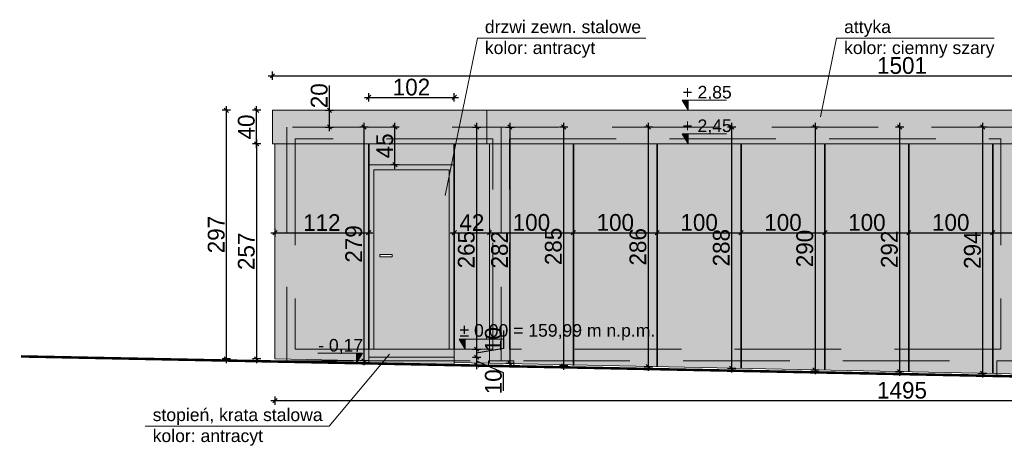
# Model space of a CAD drawing. Header units: millimetres. Extents: x 1962 to 3194, y -795 to -219.
# Tile 237 of 256: x 2763 to 2775, y -485 to -480. Entities that reach past the tile are written whole.
import ezdxf

# ---------------------------------------------------------------- set-up
doc = ezdxf.new("R2010")
doc.units = ezdxf.units.MM
doc.linetypes.add('HIDDEN', pattern=[9.525, 6.35, -3.175])
doc.layers.get('0').update_dxf_attribs({"lineweight": 5})
doc.layers.get('Defpoints').update_dxf_attribs({"lineweight": 9})
for name, color, linetype, lineweight in [('A_elewacje kolorystyka', 252, 'Continuous', 9), ('A_elewacje opisy', 63, 'Continuous', 9), ('A_hidden', 137, 'HIDDEN', 9), ('A_koty wysokośc.', 53, 'Continuous', 9), ('A_przekrojowe', 42, 'Continuous', 9), ('A_widok', 142, 'Continuous', 9), ('A_wymiary kasetony elewacyjne', 64, 'Continuous', 9)]:
    doc.layers.add(name, color=color, linetype=linetype, lineweight=lineweight)
doc.styles.get("Standard").update_dxf_attribs({"font": 'arial.ttf'})
doc.styles.add('wymiary pzt', font='txt')
doc.dimstyles.new('wymiary detale', dxfattribs={"dimtxt": 0.2, "dimasz": 0.05, "dimexe": 0.05, "dimexo": 0, "dimgap": 0.02, "dimtad": 1, "dimdec": 0, "dimlfac": 100, "dimzin": 0, "dimtxsty": 'wymiary pzt', "dimblk": 'OBLIQUE', "dimcen": 0.1, "dimdle": 0.05, "dimadec": 1, "dimazin": 0, "dimtfac": 1, "dimtmove": 0, "dimatfit": 3, "dimfxl": 0, "dimarcsym": 0})

# ---------------------------------------------------------------- blocks, each defined once
blk = doc.blocks.new('zw$CA91')
at = {"layer": 'A_koty wysokośc.'}
h = blk.add_hatch(color=256, dxfattribs=at)
h.dxf.hatch_style = 1
h.paths.add_polyline_path([(-0.448, 0.753), (0, 0), (0, 0.753)])
blk.add_lwpolyline([(2.874, 0.753), (-0.448, 0.753), (0, 0), (0, 0.753)], dxfattribs=at)
blk = doc.blocks.new('_Oblique')
at = {"color": 0, "linetype": 'ByBlock', "lineweight": -2}
blk.add_line((-0.5, -0.5), (0.5, 0.5), dxfattribs=at)
blk = doc.blocks.new('*D404')
at = {"layer": 'A_wymiary kasetony elewacyjne', "color": 0, "lineweight": -2}
for p, q in [((2766.122, -482.514), (2766.122, -482.614)), ((2767.24, -482.514), (2767.24, -482.614)), ((2766.072, -482.564), (2767.29, -482.564))]:
    blk.add_line(p, q, dxfattribs=at)
at = {"layer": 'Defpoints', "color": 0}
for p in [(2766.122, -481.503), (2767.24, -481.503), (2767.24, -482.564)]:
    blk.add_point(p, dxfattribs=at)
at = {"layer": 'A_wymiary kasetony elewacyjne', "color": 0, "lineweight": -2, "xscale": 0.05, "yscale": 0.05, "zscale": 0.05}
for p, rotation in [((2766.122, -482.564), 180.000000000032), ((2767.24, -482.564), 3.204451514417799e-11)]:
    blk.add_blockref('_Oblique', p, dxfattribs=dict(at, rotation=rotation))
at = {"layer": 'A_wymiary kasetony elewacyjne', "color": 0, "insert": (2766.681, -482.443), "char_height": 0.2, "attachment_point": 5, "style": 'wymiary pzt'}
blk.add_mtext('112', dxfattribs=at)
blk = doc.blocks.new('*D405')
at = {"layer": 'A_wymiary kasetony elewacyjne', "color": 0, "lineweight": -2}
for p, q in [((2767.19, -480.95), (2768.31, -480.95)), ((2767.24, -481), (2767.24, -480.9)), ((2768.26, -481), (2768.26, -480.9))]:
    blk.add_line(p, q, dxfattribs=at)
at = {"layer": 'Defpoints', "color": 0}
for p in [(2768.26, -480.95), (2767.24, -481.503), (2768.26, -481.503)]:
    blk.add_point(p, dxfattribs=at)
at = {"layer": 'A_wymiary kasetony elewacyjne', "color": 0, "lineweight": -2, "xscale": 0.05, "yscale": 0.05, "zscale": 0.05, "rotation": 180}
blk.add_blockref('_Oblique', (2767.24, -480.95), dxfattribs=at)
at = {"layer": 'A_wymiary kasetony elewacyjne', "color": 0, "lineweight": -2, "xscale": 0.05, "yscale": 0.05, "zscale": 0.05}
blk.add_blockref('_Oblique', (2768.26, -480.95), dxfattribs=at)
at = {"layer": 'A_wymiary kasetony elewacyjne', "color": 0, "insert": (2767.75, -480.828), "char_height": 0.2, "attachment_point": 5, "style": 'wymiary pzt'}
blk.add_mtext('102', dxfattribs=at)
blk = doc.blocks.new('*D406')
at = {"layer": 'A_wymiary kasetony elewacyjne', "color": 0, "lineweight": -2}
for p, q in [((2768.26, -482.514), (2768.26, -482.614)), ((2768.68, -482.514), (2768.68, -482.614)), ((2768.21, -482.564), (2768.73, -482.564))]:
    blk.add_line(p, q, dxfattribs=at)
at = {"layer": 'Defpoints', "color": 0}
for p in [(2768.26, -481.503), (2768.68, -481.503), (2768.68, -482.564)]:
    blk.add_point(p, dxfattribs=at)
at = {"layer": 'A_wymiary kasetony elewacyjne', "color": 0, "lineweight": -2, "xscale": 0.05, "yscale": 0.05, "zscale": 0.05, "rotation": 180}
blk.add_blockref('_Oblique', (2768.26, -482.564), dxfattribs=at)
at = {"layer": 'A_wymiary kasetony elewacyjne', "color": 0, "lineweight": -2, "xscale": 0.05, "yscale": 0.05, "zscale": 0.05}
blk.add_blockref('_Oblique', (2768.68, -482.564), dxfattribs=at)
at = {"layer": 'A_wymiary kasetony elewacyjne', "color": 0, "insert": (2768.47, -482.443), "char_height": 0.2, "attachment_point": 5, "style": 'wymiary pzt'}
blk.add_mtext('42', dxfattribs=at)
blk = doc.blocks.new('*D407')
at = {"layer": 'A_wymiary kasetony elewacyjne', "color": 0, "lineweight": -2}
for p, q in [((2768.68, -482.514), (2768.68, -482.614)), ((2769.68, -482.514), (2769.68, -482.614)), ((2768.63, -482.564), (2769.73, -482.564))]:
    blk.add_line(p, q, dxfattribs=at)
at = {"layer": 'Defpoints', "color": 0}
for p in [(2768.68, -481.503), (2769.68, -481.503), (2769.68, -482.564)]:
    blk.add_point(p, dxfattribs=at)
at = {"layer": 'A_wymiary kasetony elewacyjne', "color": 0, "lineweight": -2, "xscale": 0.05, "yscale": 0.05, "zscale": 0.05, "rotation": 180}
blk.add_blockref('_Oblique', (2768.68, -482.564), dxfattribs=at)
at = {"layer": 'A_wymiary kasetony elewacyjne', "color": 0, "lineweight": -2, "xscale": 0.05, "yscale": 0.05, "zscale": 0.05}
blk.add_blockref('_Oblique', (2769.68, -482.564), dxfattribs=at)
at = {"layer": 'A_wymiary kasetony elewacyjne', "color": 0, "insert": (2769.18, -482.442), "char_height": 0.2, "attachment_point": 5, "style": 'wymiary pzt'}
blk.add_mtext('100', dxfattribs=at)
blk = doc.blocks.new('*D408')
at = {"layer": 'A_wymiary kasetony elewacyjne', "color": 0, "lineweight": -2}
for p, q in [((2769.68, -482.514), (2769.68, -482.614)), ((2770.68, -482.514), (2770.68, -482.614)), ((2769.63, -482.564), (2770.73, -482.564))]:
    blk.add_line(p, q, dxfattribs=at)
at = {"layer": 'Defpoints', "color": 0}
for p in [(2769.68, -481.503), (2770.68, -481.503), (2770.68, -482.564)]:
    blk.add_point(p, dxfattribs=at)
at = {"layer": 'A_wymiary kasetony elewacyjne', "color": 0, "lineweight": -2, "xscale": 0.05, "yscale": 0.05, "zscale": 0.05, "rotation": 180}
blk.add_blockref('_Oblique', (2769.68, -482.564), dxfattribs=at)
at = {"layer": 'A_wymiary kasetony elewacyjne', "color": 0, "lineweight": -2, "xscale": 0.05, "yscale": 0.05, "zscale": 0.05}
blk.add_blockref('_Oblique', (2770.68, -482.564), dxfattribs=at)
at = {"layer": 'A_wymiary kasetony elewacyjne', "color": 0, "insert": (2770.18, -482.442), "char_height": 0.2, "attachment_point": 5, "style": 'wymiary pzt'}
blk.add_mtext('100', dxfattribs=at)
blk = doc.blocks.new('*D409')
at = {"layer": 'A_wymiary kasetony elewacyjne', "color": 0, "lineweight": -2}
for p, q in [((2770.68, -482.514), (2770.68, -482.614)), ((2771.68, -482.514), (2771.68, -482.614)), ((2770.63, -482.564), (2771.73, -482.564))]:
    blk.add_line(p, q, dxfattribs=at)
at = {"layer": 'Defpoints', "color": 0}
for p in [(2770.68, -481.503), (2771.68, -481.503), (2771.68, -482.564)]:
    blk.add_point(p, dxfattribs=at)
at = {"layer": 'A_wymiary kasetony elewacyjne', "color": 0, "lineweight": -2, "xscale": 0.05, "yscale": 0.05, "zscale": 0.05, "rotation": 180}
blk.add_blockref('_Oblique', (2770.68, -482.564), dxfattribs=at)
at = {"layer": 'A_wymiary kasetony elewacyjne', "color": 0, "lineweight": -2, "xscale": 0.05, "yscale": 0.05, "zscale": 0.05}
blk.add_blockref('_Oblique', (2771.68, -482.564), dxfattribs=at)
at = {"layer": 'A_wymiary kasetony elewacyjne', "color": 0, "insert": (2771.18, -482.442), "char_height": 0.2, "attachment_point": 5, "style": 'wymiary pzt'}
blk.add_mtext('100', dxfattribs=at)
blk = doc.blocks.new('*D410')
at = {"layer": 'A_wymiary kasetony elewacyjne', "color": 0, "lineweight": -2}
for p, q in [((2771.68, -482.514), (2771.68, -482.614)), ((2772.68, -482.514), (2772.68, -482.614)), ((2771.63, -482.564), (2772.73, -482.564))]:
    blk.add_line(p, q, dxfattribs=at)
at = {"layer": 'Defpoints', "color": 0}
for p in [(2771.68, -481.503), (2772.68, -481.503), (2772.68, -482.564)]:
    blk.add_point(p, dxfattribs=at)
at = {"layer": 'A_wymiary kasetony elewacyjne', "color": 0, "lineweight": -2, "xscale": 0.05, "yscale": 0.05, "zscale": 0.05, "rotation": 180}
blk.add_blockref('_Oblique', (2771.68, -482.564), dxfattribs=at)
at = {"layer": 'A_wymiary kasetony elewacyjne', "color": 0, "lineweight": -2, "xscale": 0.05, "yscale": 0.05, "zscale": 0.05}
blk.add_blockref('_Oblique', (2772.68, -482.564), dxfattribs=at)
at = {"layer": 'A_wymiary kasetony elewacyjne', "color": 0, "insert": (2772.18, -482.442), "char_height": 0.2, "attachment_point": 5, "style": 'wymiary pzt'}
blk.add_mtext('100', dxfattribs=at)
blk = doc.blocks.new('*D411')
at = {"layer": 'A_wymiary kasetony elewacyjne', "color": 0, "lineweight": -2}
for p, q in [((2772.68, -482.514), (2772.68, -482.614)), ((2773.68, -482.514), (2773.68, -482.614)), ((2772.63, -482.564), (2773.73, -482.564))]:
    blk.add_line(p, q, dxfattribs=at)
at = {"layer": 'Defpoints', "color": 0}
for p in [(2772.68, -481.503), (2773.68, -481.503), (2773.68, -482.564)]:
    blk.add_point(p, dxfattribs=at)
at = {"layer": 'A_wymiary kasetony elewacyjne', "color": 0, "lineweight": -2, "xscale": 0.05, "yscale": 0.05, "zscale": 0.05, "rotation": 180}
blk.add_blockref('_Oblique', (2772.68, -482.564), dxfattribs=at)
at = {"layer": 'A_wymiary kasetony elewacyjne', "color": 0, "lineweight": -2, "xscale": 0.05, "yscale": 0.05, "zscale": 0.05}
blk.add_blockref('_Oblique', (2773.68, -482.564), dxfattribs=at)
at = {"layer": 'A_wymiary kasetony elewacyjne', "color": 0, "insert": (2773.18, -482.442), "char_height": 0.2, "attachment_point": 5, "style": 'wymiary pzt'}
blk.add_mtext('100', dxfattribs=at)
blk = doc.blocks.new('*D412')
at = {"layer": 'A_wymiary kasetony elewacyjne', "color": 0, "lineweight": -2}
for p, q in [((2773.68, -482.514), (2773.68, -482.614)), ((2774.68, -482.514), (2774.68, -482.614)), ((2773.63, -482.564), (2774.73, -482.564))]:
    blk.add_line(p, q, dxfattribs=at)
at = {"layer": 'Defpoints', "color": 0}
for p in [(2773.68, -481.503), (2774.68, -481.503), (2774.68, -482.564)]:
    blk.add_point(p, dxfattribs=at)
at = {"layer": 'A_wymiary kasetony elewacyjne', "color": 0, "lineweight": -2, "xscale": 0.05, "yscale": 0.05, "zscale": 0.05, "rotation": 180}
blk.add_blockref('_Oblique', (2773.68, -482.564), dxfattribs=at)
at = {"layer": 'A_wymiary kasetony elewacyjne', "color": 0, "lineweight": -2, "xscale": 0.05, "yscale": 0.05, "zscale": 0.05}
blk.add_blockref('_Oblique', (2774.68, -482.564), dxfattribs=at)
at = {"layer": 'A_wymiary kasetony elewacyjne', "color": 0, "insert": (2774.18, -482.442), "char_height": 0.2, "attachment_point": 5, "style": 'wymiary pzt'}
blk.add_mtext('100', dxfattribs=at)
blk = doc.blocks.new('*D413')
at = {"layer": 'A_wymiary kasetony elewacyjne', "color": 0, "lineweight": -2}
for p, q in [((2774.68, -482.514), (2774.68, -482.614)), ((2775.68, -482.514), (2775.68, -482.614)), ((2774.63, -482.564), (2775.73, -482.564))]:
    blk.add_line(p, q, dxfattribs=at)
at = {"layer": 'Defpoints', "color": 0}
for p in [(2774.68, -481.503), (2775.68, -481.503), (2775.68, -482.564)]:
    blk.add_point(p, dxfattribs=at)
at = {"layer": 'A_wymiary kasetony elewacyjne', "color": 0, "lineweight": -2, "xscale": 0.05, "yscale": 0.05, "zscale": 0.05, "rotation": 180}
blk.add_blockref('_Oblique', (2774.68, -482.564), dxfattribs=at)
at = {"layer": 'A_wymiary kasetony elewacyjne', "color": 0, "lineweight": -2, "xscale": 0.05, "yscale": 0.05, "zscale": 0.05}
blk.add_blockref('_Oblique', (2775.68, -482.564), dxfattribs=at)
at = {"layer": 'A_wymiary kasetony elewacyjne', "color": 0, "insert": (2775.18, -482.442), "char_height": 0.2, "attachment_point": 5, "style": 'wymiary pzt'}
blk.add_mtext('100', dxfattribs=at)
blk = doc.blocks.new('*D486')
at = {"layer": 'A_wymiary kasetony elewacyjne', "color": 0, "lineweight": -2}
for p, q in [((2765.903, -481.453), (2765.903, -484.12)), ((2765.953, -481.503), (2765.853, -481.503)), ((2765.953, -484.07), (2765.853, -484.07))]:
    blk.add_line(p, q, dxfattribs=at)
at = {"layer": 'Defpoints', "color": 0}
for p in [(2766.122, -481.503), (2765.903, -484.07), (2766.122, -484.07)]:
    blk.add_point(p, dxfattribs=at)
at = {"layer": 'A_wymiary kasetony elewacyjne', "color": 0, "lineweight": -2, "xscale": 0.05, "yscale": 0.05, "zscale": 0.05}
for p, rotation in [((2765.903, -481.503), 89.99999999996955), ((2765.903, -484.07), 269.9999999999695)]:
    blk.add_blockref('_Oblique', p, dxfattribs=dict(at, rotation=rotation))
at = {"layer": 'A_wymiary kasetony elewacyjne', "color": 0, "insert": (2765.781, -482.786), "char_height": 0.2, "attachment_point": 5, "rotation": 90, "style": 'wymiary pzt'}
blk.add_mtext('257', dxfattribs=at)
blk = doc.blocks.new('*D487')
at = {"layer": 'A_wymiary kasetony elewacyjne', "color": 0, "lineweight": -2}
for p, q in [((2765.953, -481.103), (2765.853, -481.103)), ((2765.903, -481.553), (2765.903, -481.053)), ((2765.953, -481.503), (2765.853, -481.503))]:
    blk.add_line(p, q, dxfattribs=at)
at = {"layer": 'Defpoints', "color": 0}
for p in [(2765.903, -481.103), (2766.092, -481.103), (2766.092, -481.503)]:
    blk.add_point(p, dxfattribs=at)
at = {"layer": 'A_wymiary kasetony elewacyjne', "color": 0, "lineweight": -2, "xscale": 0.05, "yscale": 0.05, "zscale": 0.05}
for p, rotation in [((2765.903, -481.103), 90), ((2765.903, -481.503), 270)]:
    blk.add_blockref('_Oblique', p, dxfattribs=dict(at, rotation=rotation))
at = {"layer": 'A_wymiary kasetony elewacyjne', "color": 0, "insert": (2765.781, -481.303), "char_height": 0.2, "attachment_point": 5, "rotation": 90, "style": 'wymiary pzt'}
blk.add_mtext('40', dxfattribs=at)
blk = doc.blocks.new('*D488')
at = {"layer": 'A_wymiary kasetony elewacyjne', "color": 0, "lineweight": -2}
for p, q in [((2766.772, -481.103), (2766.772, -480.808)), ((2766.722, -481.103), (2766.822, -481.103)), ((2766.772, -481.353), (2766.772, -481.103)), ((2766.722, -481.303), (2766.822, -481.303))]:
    blk.add_line(p, q, dxfattribs=at)
at = {"layer": 'Defpoints', "color": 0}
for p in [(2766.092, -481.103), (2766.772, -481.103), (2766.092, -481.303)]:
    blk.add_point(p, dxfattribs=at)
at = {"layer": 'A_wymiary kasetony elewacyjne', "color": 0, "lineweight": -2, "xscale": 0.05, "yscale": 0.05, "zscale": 0.05}
for p, rotation in [((2766.772, -481.103), 90), ((2766.772, -481.303), 270)]:
    blk.add_blockref('_Oblique', p, dxfattribs=dict(at, rotation=rotation))
at = {"layer": 'A_wymiary kasetony elewacyjne', "color": 0, "insert": (2766.65, -480.93), "char_height": 0.2, "attachment_point": 5, "rotation": 90, "style": 'wymiary pzt'}
blk.add_mtext('20', dxfattribs=at)
blk = doc.blocks.new('*D489')
at = {"layer": 'A_wymiary kasetony elewacyjne', "color": 0, "lineweight": -2}
for p, q in [((2767.233, -481.303), (2767.133, -481.303)), ((2767.183, -481.253), (2767.183, -484.142)), ((2767.233, -484.092), (2767.133, -484.092))]:
    blk.add_line(p, q, dxfattribs=at)
at = {"layer": 'Defpoints', "color": 0}
for p in [(2767.24, -481.303), (2767.183, -484.092), (2767.24, -484.092)]:
    blk.add_point(p, dxfattribs=at)
at = {"layer": 'A_wymiary kasetony elewacyjne', "color": 0, "lineweight": -2, "xscale": 0.05, "yscale": 0.05, "zscale": 0.05}
for p, rotation in [((2767.183, -481.303), 90), ((2767.183, -484.092), 270)]:
    blk.add_blockref('_Oblique', p, dxfattribs=dict(at, rotation=rotation))
at = {"layer": 'A_wymiary kasetony elewacyjne', "color": 0, "insert": (2767.062, -482.698), "char_height": 0.2, "attachment_point": 5, "rotation": 90, "style": 'wymiary pzt'}
blk.add_mtext('279', dxfattribs=at)
blk = doc.blocks.new('*D490')
at = {"layer": 'A_wymiary kasetony elewacyjne', "color": 0, "lineweight": -2}
for p, q in [((2767.603, -481.303), (2767.503, -481.303)), ((2767.553, -481.803), (2767.553, -481.253)), ((2767.603, -481.753), (2767.503, -481.753))]:
    blk.add_line(p, q, dxfattribs=at)
at = {"layer": 'Defpoints', "color": 0}
for p in [(2767.553, -481.303), (2768.26, -481.303), (2768.26, -481.753)]:
    blk.add_point(p, dxfattribs=at)
at = {"layer": 'A_wymiary kasetony elewacyjne', "color": 0, "lineweight": -2, "xscale": 0.05, "yscale": 0.05, "zscale": 0.05}
for p, rotation in [((2767.553, -481.303), 90), ((2767.553, -481.753), 270)]:
    blk.add_blockref('_Oblique', p, dxfattribs=dict(at, rotation=rotation))
at = {"layer": 'A_wymiary kasetony elewacyjne', "color": 0, "insert": (2767.432, -481.528), "char_height": 0.2, "attachment_point": 5, "rotation": 90, "style": 'wymiary pzt'}
blk.add_mtext('45', dxfattribs=at)
blk = doc.blocks.new('*D491')
at = {"layer": 'A_wymiary kasetony elewacyjne', "color": 0, "lineweight": -2}
for p, q in [((2768.476, -481.303), (2768.576, -481.303)), ((2768.526, -481.253), (2768.526, -484.003)), ((2768.476, -483.953), (2768.576, -483.953))]:
    blk.add_line(p, q, dxfattribs=at)
at = {"layer": 'Defpoints', "color": 0}
for p in [(2768.26, -481.303), (2768.26, -483.953), (2768.526, -483.953)]:
    blk.add_point(p, dxfattribs=at)
at = {"layer": 'A_wymiary kasetony elewacyjne', "color": 0, "lineweight": -2, "xscale": 0.05, "yscale": 0.05, "zscale": 0.05}
for p, rotation in [((2768.526, -481.303), 90), ((2768.526, -483.953), 270)]:
    blk.add_blockref('_Oblique', p, dxfattribs=dict(at, rotation=rotation))
at = {"layer": 'A_wymiary kasetony elewacyjne', "color": 0, "insert": (2768.404, -482.766), "char_height": 0.2, "attachment_point": 5, "rotation": 90, "style": 'wymiary pzt'}
blk.add_mtext('265', dxfattribs=at)
blk = doc.blocks.new('*D492')
at = {"layer": 'A_wymiary kasetony elewacyjne', "color": 0, "lineweight": -2}
for p, q in [((2768.873, -481.303), (2768.973, -481.303)), ((2768.923, -481.253), (2768.923, -484.171)), ((2768.873, -484.121), (2768.973, -484.121))]:
    blk.add_line(p, q, dxfattribs=at)
at = {"layer": 'Defpoints', "color": 0}
for p in [(2768.68, -481.303), (2768.68, -484.121), (2768.923, -484.121)]:
    blk.add_point(p, dxfattribs=at)
at = {"layer": 'A_wymiary kasetony elewacyjne', "color": 0, "lineweight": -2, "xscale": 0.05, "yscale": 0.05, "zscale": 0.05}
for p, rotation in [((2768.923, -481.303), 90), ((2768.923, -484.121), 270)]:
    blk.add_blockref('_Oblique', p, dxfattribs=dict(at, rotation=rotation))
at = {"layer": 'A_wymiary kasetony elewacyjne', "color": 0, "insert": (2768.801, -482.767), "char_height": 0.2, "attachment_point": 5, "rotation": 90, "style": 'wymiary pzt'}
blk.add_mtext('282', dxfattribs=at)
blk = doc.blocks.new('*D493')
at = {"layer": 'A_wymiary kasetony elewacyjne', "color": 0, "lineweight": -2}
for p, q in [((2769.614, -481.303), (2769.514, -481.303)), ((2769.564, -481.253), (2769.564, -484.201)), ((2769.614, -484.151), (2769.514, -484.151))]:
    blk.add_line(p, q, dxfattribs=at)
at = {"layer": 'Defpoints', "color": 0}
for p in [(2769.68, -481.303), (2769.564, -484.151), (2769.68, -484.151)]:
    blk.add_point(p, dxfattribs=at)
at = {"layer": 'A_wymiary kasetony elewacyjne', "color": 0, "lineweight": -2, "xscale": 0.05, "yscale": 0.05, "zscale": 0.05}
for p, rotation in [((2769.564, -481.303), 90), ((2769.564, -484.151), 270)]:
    blk.add_blockref('_Oblique', p, dxfattribs=dict(at, rotation=rotation))
at = {"layer": 'A_wymiary kasetony elewacyjne', "color": 0, "insert": (2769.442, -482.727), "char_height": 0.2, "attachment_point": 5, "rotation": 90, "style": 'wymiary pzt'}
blk.add_mtext('285', dxfattribs=at)
blk = doc.blocks.new('*D494')
at = {"layer": 'A_wymiary kasetony elewacyjne', "color": 0, "lineweight": -2}
for p, q in [((2770.623, -481.303), (2770.523, -481.303)), ((2770.573, -481.253), (2770.573, -484.212)), ((2770.623, -484.162), (2770.523, -484.162))]:
    blk.add_line(p, q, dxfattribs=at)
at = {"layer": 'Defpoints', "color": 0}
for p in [(2770.68, -481.303), (2770.573, -484.162), (2770.68, -484.162)]:
    blk.add_point(p, dxfattribs=at)
at = {"layer": 'A_wymiary kasetony elewacyjne', "color": 0, "lineweight": -2, "xscale": 0.05, "yscale": 0.05, "zscale": 0.05}
for p, rotation in [((2770.573, -481.303), 90), ((2770.573, -484.162), 270)]:
    blk.add_blockref('_Oblique', p, dxfattribs=dict(at, rotation=rotation))
at = {"layer": 'A_wymiary kasetony elewacyjne', "color": 0, "insert": (2770.451, -482.732), "char_height": 0.2, "attachment_point": 5, "rotation": 90, "style": 'wymiary pzt'}
blk.add_mtext('286', dxfattribs=at)
blk = doc.blocks.new('*D495')
at = {"layer": 'A_wymiary kasetony elewacyjne', "color": 0, "lineweight": -2}
for p, q in [((2771.617, -481.303), (2771.517, -481.303)), ((2771.567, -481.253), (2771.567, -484.232)), ((2771.617, -484.182), (2771.517, -484.182))]:
    blk.add_line(p, q, dxfattribs=at)
at = {"layer": 'Defpoints', "color": 0}
for p in [(2771.68, -481.303), (2771.567, -484.182), (2771.68, -484.182)]:
    blk.add_point(p, dxfattribs=at)
at = {"layer": 'A_wymiary kasetony elewacyjne', "color": 0, "lineweight": -2, "xscale": 0.05, "yscale": 0.05, "zscale": 0.05}
for p, rotation in [((2771.567, -481.303), 90), ((2771.567, -484.182), 270)]:
    blk.add_blockref('_Oblique', p, dxfattribs=dict(at, rotation=rotation))
at = {"layer": 'A_wymiary kasetony elewacyjne', "color": 0, "insert": (2771.445, -482.742), "char_height": 0.2, "attachment_point": 5, "rotation": 90, "style": 'wymiary pzt'}
blk.add_mtext('288', dxfattribs=at)
blk = doc.blocks.new('*D496')
at = {"layer": 'A_wymiary kasetony elewacyjne', "color": 0, "lineweight": -2}
for p, q in [((2772.612, -481.303), (2772.512, -481.303)), ((2772.562, -481.253), (2772.562, -484.252)), ((2772.612, -484.202), (2772.512, -484.202))]:
    blk.add_line(p, q, dxfattribs=at)
at = {"layer": 'Defpoints', "color": 0}
for p in [(2772.68, -481.303), (2772.562, -484.202), (2772.68, -484.202)]:
    blk.add_point(p, dxfattribs=at)
at = {"layer": 'A_wymiary kasetony elewacyjne', "color": 0, "lineweight": -2, "xscale": 0.05, "yscale": 0.05, "zscale": 0.05}
for p, rotation in [((2772.562, -481.303), 90), ((2772.562, -484.202), 270)]:
    blk.add_blockref('_Oblique', p, dxfattribs=dict(at, rotation=rotation))
at = {"layer": 'A_wymiary kasetony elewacyjne', "color": 0, "insert": (2772.44, -482.752), "char_height": 0.2, "attachment_point": 5, "rotation": 90, "style": 'wymiary pzt'}
blk.add_mtext('290', dxfattribs=at)
blk = doc.blocks.new('*D497')
at = {"layer": 'A_wymiary kasetony elewacyjne', "color": 0, "lineweight": -2}
for p, q in [((2773.62, -481.303), (2773.52, -481.303)), ((2773.57, -481.253), (2773.57, -484.272)), ((2773.62, -484.222), (2773.52, -484.222))]:
    blk.add_line(p, q, dxfattribs=at)
at = {"layer": 'Defpoints', "color": 0}
for p in [(2773.68, -481.303), (2773.57, -484.222), (2773.68, -484.222)]:
    blk.add_point(p, dxfattribs=at)
at = {"layer": 'A_wymiary kasetony elewacyjne', "color": 0, "lineweight": -2, "xscale": 0.05, "yscale": 0.05, "zscale": 0.05}
for p, rotation in [((2773.57, -481.303), 90), ((2773.57, -484.222), 270)]:
    blk.add_blockref('_Oblique', p, dxfattribs=dict(at, rotation=rotation))
at = {"layer": 'A_wymiary kasetony elewacyjne', "color": 0, "insert": (2773.449, -482.762), "char_height": 0.2, "attachment_point": 5, "rotation": 90, "style": 'wymiary pzt'}
blk.add_mtext('292', dxfattribs=at)
blk = doc.blocks.new('*D498')
at = {"layer": 'A_wymiary kasetony elewacyjne', "color": 0, "lineweight": -2}
for p, q in [((2774.61, -481.303), (2774.51, -481.303)), ((2774.56, -481.253), (2774.56, -484.292)), ((2774.61, -484.242), (2774.51, -484.242))]:
    blk.add_line(p, q, dxfattribs=at)
at = {"layer": 'Defpoints', "color": 0}
for p in [(2774.68, -481.303), (2774.56, -484.242), (2774.68, -484.242)]:
    blk.add_point(p, dxfattribs=at)
at = {"layer": 'A_wymiary kasetony elewacyjne', "color": 0, "lineweight": -2, "xscale": 0.05, "yscale": 0.05, "zscale": 0.05}
for p, rotation in [((2774.56, -481.303), 90), ((2774.56, -484.242), 270)]:
    blk.add_blockref('_Oblique', p, dxfattribs=dict(at, rotation=rotation))
at = {"layer": 'A_wymiary kasetony elewacyjne', "color": 0, "insert": (2774.439, -482.772), "char_height": 0.2, "attachment_point": 5, "rotation": 90, "style": 'wymiary pzt'}
blk.add_mtext('294', dxfattribs=at)
blk = doc.blocks.new('*D507')
at = {"layer": 'A_wymiary kasetony elewacyjne', "color": 0, "lineweight": -2}
for p, q in [((2765.593, -481.103), (2765.493, -481.103)), ((2765.543, -484.12), (2765.543, -481.053)), ((2765.593, -484.07), (2765.493, -484.07))]:
    blk.add_line(p, q, dxfattribs=at)
at = {"layer": 'Defpoints', "color": 0}
for p in [(2765.543, -481.103), (2766.122, -481.103), (2766.122, -484.07)]:
    blk.add_point(p, dxfattribs=at)
at = {"layer": 'A_wymiary kasetony elewacyjne', "color": 0, "lineweight": -2, "xscale": 0.05, "yscale": 0.05, "zscale": 0.05}
for p, rotation in [((2765.543, -481.103), 90), ((2765.543, -484.07), 270)]:
    blk.add_blockref('_Oblique', p, dxfattribs=dict(at, rotation=rotation))
at = {"layer": 'A_wymiary kasetony elewacyjne', "color": 0, "insert": (2765.422, -482.586), "char_height": 0.2, "attachment_point": 5, "rotation": 90, "style": 'wymiary pzt'}
blk.add_mtext('297', dxfattribs=at)
blk = doc.blocks.new('*D631')
at = {"layer": 'A_wymiary kasetony elewacyjne', "color": 0, "lineweight": -2}
for p, q in [((2768.849, -483.732), (2768.849, -483.946)), ((2768.526, -483.903), (2768.526, -484.098)), ((2768.476, -483.953), (2768.576, -483.953)), ((2768.476, -484.048), (2768.576, -484.048)), ((2768.849, -483.946), (2768.526, -484))]:
    blk.add_line(p, q, dxfattribs=at)
at = {"layer": 'Defpoints', "color": 0}
for p in [(2768.26, -483.953), (2768.26, -484.048), (2768.526, -484.048)]:
    blk.add_point(p, dxfattribs=at)
at = {"layer": 'A_wymiary kasetony elewacyjne', "color": 0, "lineweight": -2, "xscale": 0.05, "yscale": 0.05, "zscale": 0.05}
for p, rotation in [((2768.526, -483.953), 90), ((2768.526, -484.048), 270)]:
    blk.add_blockref('_Oblique', p, dxfattribs=dict(at, rotation=rotation))
at = {"layer": 'A_wymiary kasetony elewacyjne', "color": 0, "insert": (2768.727, -483.839), "char_height": 0.2, "attachment_point": 5, "rotation": 90, "style": 'wymiary pzt'}
blk.add_mtext('10', dxfattribs=at)
blk = doc.blocks.new('*D632')
at = {"layer": 'A_wymiary kasetony elewacyjne', "color": 0, "lineweight": -2}
for p, q in [((2768.476, -484.048), (2768.576, -484.048)), ((2768.526, -483.998), (2768.526, -484.193)), ((2768.476, -484.143), (2768.576, -484.143)), ((2768.849, -484.236), (2768.526, -484.095)), ((2768.849, -484.449), (2768.849, -484.236))]:
    blk.add_line(p, q, dxfattribs=at)
at = {"layer": 'Defpoints', "color": 0}
for p in [(2768.26, -484.048), (2768.26, -484.143), (2768.526, -484.143)]:
    blk.add_point(p, dxfattribs=at)
at = {"layer": 'A_wymiary kasetony elewacyjne', "color": 0, "lineweight": -2, "xscale": 0.05, "yscale": 0.05, "zscale": 0.05}
for p, rotation in [((2768.526, -484.048), 90), ((2768.526, -484.143), 270)]:
    blk.add_blockref('_Oblique', p, dxfattribs=dict(at, rotation=rotation))
at = {"layer": 'A_wymiary kasetony elewacyjne', "color": 0, "insert": (2768.727, -484.342), "char_height": 0.2, "attachment_point": 5, "rotation": 90, "style": 'wymiary pzt'}
blk.add_mtext('10', dxfattribs=at)
blk = doc.blocks.new('*D642')
at = {"layer": 'A_wymiary kasetony elewacyjne', "color": 0, "lineweight": -2}
for p, q in [((2766.092, -480.742), (2766.092, -480.642)), ((2781.106, -480.742), (2781.106, -480.642)), ((2766.042, -480.692), (2781.156, -480.692))]:
    blk.add_line(p, q, dxfattribs=at)
at = {"layer": 'Defpoints', "color": 0}
for p in [(2781.106, -480.692), (2766.092, -481.103), (2781.106, -481.103)]:
    blk.add_point(p, dxfattribs=at)
at = {"layer": 'A_wymiary kasetony elewacyjne', "color": 0, "lineweight": -2, "xscale": 0.05, "yscale": 0.05, "zscale": 0.05, "rotation": 180.0000000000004}
blk.add_blockref('_Oblique', (2766.092, -480.692), dxfattribs=at)
at = {"layer": 'A_wymiary kasetony elewacyjne', "color": 0, "lineweight": -2, "xscale": 0.05, "yscale": 0.05, "zscale": 0.05}
blk.add_blockref('_Oblique', (2781.106, -480.692), dxfattribs=at)
at = {"layer": 'A_wymiary kasetony elewacyjne', "color": 0, "insert": (2773.599, -480.57), "char_height": 0.2, "attachment_point": 5, "style": 'wymiary pzt'}
blk.add_mtext('1501', dxfattribs=at)
blk = doc.blocks.new('*D643')
at = {"layer": 'A_wymiary kasetony elewacyjne', "color": 0, "lineweight": -2}
for p, q in [((2766.122, -484.517), (2766.122, -484.617)), ((2781.076, -484.517), (2781.076, -484.617)), ((2766.072, -484.567), (2781.126, -484.567))]:
    blk.add_line(p, q, dxfattribs=at)
at = {"layer": 'Defpoints', "color": 0}
for p in [(2766.122, -484.07), (2781.076, -484.07), (2781.076, -484.567)]:
    blk.add_point(p, dxfattribs=at)
at = {"layer": 'A_wymiary kasetony elewacyjne', "color": 0, "lineweight": -2, "xscale": 0.05, "yscale": 0.05, "zscale": 0.05, "rotation": 180}
blk.add_blockref('_Oblique', (2766.122, -484.567), dxfattribs=at)
at = {"layer": 'A_wymiary kasetony elewacyjne', "color": 0, "lineweight": -2, "xscale": 0.05, "yscale": 0.05, "zscale": 0.05}
blk.add_blockref('_Oblique', (2781.076, -484.567), dxfattribs=at)
at = {"layer": 'A_wymiary kasetony elewacyjne', "color": 0, "insert": (2773.599, -484.444), "char_height": 0.2, "attachment_point": 5, "style": 'wymiary pzt'}
blk.add_mtext('1495', dxfattribs=at)

msp = doc.modelspace()

# ---------------------------------------------------------------- hatches: boundary and pattern name
at = {"layer": 'A_elewacje kolorystyka'}
h = msp.add_hatch(color=256, dxfattribs=at)
h.dxf.hatch_style = 1
h.paths.add_polyline_path([(2766.0922, -481.1029), (2766.0922, -481.5029), (2766.1222, -481.5029), (2767.2402, -481.5029), (2768.2602, -481.5029), (2768.6502, -481.5029), (2768.6502, -481.1029)])
h = msp.add_hatch(color=256, dxfattribs=at)
h.dxf.hatch_style = 1
h.paths.add_polyline_path([(2768.6802, -481.5029), (2781.0762, -481.5029), (2781.1062, -481.5029), (2781.1062, -481.1029), (2768.6502, -481.1029), (2768.6502, -481.5029)])
h = msp.add_hatch(color=9, dxfattribs=at)
h.dxf.hatch_style = 1
h.paths.add_polyline_path([(2766.1222, -484.07), (2766.2622, -484.0729), (2767.2402, -484.0925), (2767.2402, -484.0479), (2767.2402, -483.9529), (2767.2402, -481.7529), (2767.2402, -481.5029), (2766.1222, -481.5029)])
h = msp.add_hatch(color=9, dxfattribs=at)
h.dxf.hatch_style = 1
h.paths.add_polyline_path([(2767.2402, -481.7529), (2768.2602, -481.7529), (2768.2602, -481.5029), (2767.2402, -481.5029)])
h = msp.add_hatch(color=9, dxfattribs=at)
h.dxf.hatch_style = 1
h.paths.add_polyline_path([(2768.2602, -481.7529), (2768.2602, -483.9529), (2768.2602, -484.0479), (2768.2602, -484.113), (2768.6802, -484.1214), (2768.6802, -481.5029), (2768.6502, -481.5029), (2768.2602, -481.5029)])
h = msp.add_hatch(color=9, dxfattribs=at)
h.dxf.hatch_style = 1
h.paths.add_polyline_path([(2768.6802, -484.1214), (2781.0762, -484.3701), (2781.0762, -481.5029), (2768.6802, -481.5029)])
h = msp.add_hatch(color=251, dxfattribs=at)
h.dxf.hatch_style = 1
h.paths.add_polyline_path([(2767.2402, -481.7529), (2768.2602, -481.7529), (2768.2602, -483.9529), (2768.2002, -483.9529), (2768.2002, -481.8129), (2767.3002, -481.8129), (2767.3002, -483.9529), (2767.2402, -483.9529)])
h = msp.add_hatch(color=251, dxfattribs=at)
h.dxf.hatch_style = 1
h.paths.add_polyline_path([(2768.2002, -483.9529), (2768.2002, -481.8129), (2767.3002, -481.8129), (2767.3002, -483.9529)])
h.paths.add_polyline_path([(2767.3706, -482.8229), (2767.3706, -482.8529), (2767.5206, -482.8529), (2767.5206, -482.8229)], flags=16)
h = msp.add_hatch(color=251, dxfattribs=at)
h.dxf.hatch_style = 1
h.paths.add_polyline_path([(2767.2402, -484.1317), (2768.2602, -484.1317), (2768.2602, -483.9529), (2768.2002, -483.9529), (2767.3002, -483.9529), (2767.2402, -483.9529)])
h = msp.add_hatch(color=251, dxfattribs=at)
h.dxf.hatch_style = 1
h.paths.add_polyline_path([(2768.2602, -484.1317), (2767.6972, -484.1317), (2768.2602, -484.143)])

# ---------------------------------------------------------------- linework, layer by layer
at = {"layer": 'A_elewacje kolorystyka', "color": 9}
msp.add_line((2768.2602, -484.0479), (2767.2402, -484.0479), dxfattribs=at)
at = {"layer": 'A_elewacje kolorystyka', "color": 251, "const_width": 0.02}
for points in [[(2767.2402, -481.5029), (2767.2402, -483.9529)], [(2768.2602, -481.5029), (2768.2602, -483.9529)], [(2769.6802, -481.5029), (2769.6802, -484.1514)], [(2770.6802, -481.5029), (2770.6802, -484.1615)], [(2771.6802, -481.5029), (2771.6802, -484.1816)], [(2772.6802, -481.5029), (2772.6802, -484.2016)], [(2773.6802, -481.5029), (2773.6802, -484.2217)], [(2774.6802, -481.5029), (2774.6802, -484.2418)]]:
    msp.add_lwpolyline(points, dxfattribs=at)
at = {"layer": 'A_elewacje kolorystyka', "color": 9}
msp.add_lwpolyline([(2767.3002, -483.9529), (2768.2002, -483.9529), (2768.2002, -481.8129), (2767.3002, -481.8129), (2767.3002, -483.9529)], dxfattribs=at)
at = {"layer": 'A_elewacje opisy'}
for points in [[(2770.5461, -480.2451), (2768.5354, -480.2451), (2768.1515, -482.1197)], [(2774.6978, -480.2451), (2772.8187, -480.2451), (2772.6267, -481.1824)], [(2764.5743, -484.8731), (2766.7684, -484.8731), (2767.4886, -484.0141)]]:
    msp.add_lwpolyline(points, dxfattribs=at)
at = {"layer": 'A_hidden', "ltscale": 0.2}
for p, q in [((2780.9362, -481.3029), (2766.2622, -481.3029)), ((2766.2622, -481.3029), (2766.2622, -484.0729)), ((2768.8202, -481.3029), (2768.8202, -484.0929)), ((2767.1802, -484.0929), (2780.9362, -484.0929))]:
    msp.add_line(p, q, dxfattribs=at)
for points in [[(2766.3622, -483.9529), (2768.7202, -483.9529), (2768.7202, -481.4429), (2766.3622, -481.4429)], [(2774.7782, -483.9529), (2768.9202, -483.9529), (2768.9202, -481.4429), (2774.7782, -481.4429)], [(2768.6702, -484.1512), (2768.9702, -484.1512), (2768.9702, -484.0929), (2768.6702, -484.0929)], [(2774.7282, -484.2727), (2775.0282, -484.2727), (2775.0282, -484.0929), (2774.7282, -484.0929)]]:
    msp.add_lwpolyline(points, close=True, dxfattribs=at)
at = {"layer": 'A_przekrojowe', "const_width": 0.03}
msp.add_lwpolyline([(2763.0932, -484.0393), (2783.3972, -484.4467)], dxfattribs=at)
at = {"layer": 'A_widok'}
for p, q in [((2766.0922, -481.1029), (2766.0922, -481.5029)), ((2781.1062, -481.1029), (2766.0922, -481.1029)), ((2768.6502, -481.1029), (2768.6502, -481.5029)), ((2781.1062, -481.5029), (2766.0922, -481.5029)), ((2766.1222, -481.5029), (2766.1222, -484.07)), ((2768.6802, -481.5029), (2768.6802, -484.1214)), ((2767.2402, -481.7529), (2767.2402, -483.9529)), ((2767.2402, -483.9529), (2767.2402, -484.1225)), ((2768.2602, -483.9529), (2768.2602, -484.143)), ((2766.1222, -484.07), (2767.2402, -484.0925)), ((2766.2622, -484.0929), (2766.2622, -484.0729)), ((2766.2622, -484.0929), (2767.1802, -484.0929)), ((2768.2602, -484.113), (2768.6802, -484.1214)), ((2768.6802, -484.1214), (2781.0762, -484.3701))]:
    msp.add_line(p, q, dxfattribs=at)
msp.add_lwpolyline([(2767.3002, -483.9529), (2767.2402, -483.9529), (2767.2402, -481.7529), (2768.2602, -481.7529), (2768.2602, -483.9529), (2767.3002, -483.9529)], dxfattribs=at)
for points in [[(2767.5206, -482.8529), (2767.3706, -482.8529), (2767.3706, -482.8229), (2767.5206, -482.8229)], [(2766.2622, -484.1029), (2766.5622, -484.1029), (2766.5622, -484.0929), (2766.2622, -484.0929)]]:
    msp.add_lwpolyline(points, close=True, dxfattribs=at)

# ---------------------------------------------------------------- block references
at = {"layer": 'A_koty wysokośc.', "xscale": 0.16, "yscale": 0.16, "zscale": 0.16, "rotation": 359.9999999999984}
for p in [(2771.0482, -481.1029), (2771.0482, -481.5029), (2768.3912, -483.9529)]:
    msp.add_blockref('zw$CA91', p, dxfattribs=at)
at = {"layer": 'A_koty wysokośc.', "xscale": -0.16, "yscale": 0.16, "zscale": 0.16}
msp.add_blockref('zw$CA91', (2767.0934, -484.1213), dxfattribs=at)

# ---------------------------------------------------------------- texts
at = {"layer": 'A_elewacje opisy', "char_height": 0.15, "width": 3.380296, "attachment_point": 4}
for s, insert in [('drzwi zewn. stalowe\\Pkolor: antracyt', (2768.6249, -480.2551)), ('attyka\\Pkolor: ciemny szary', (2772.9082, -480.2551)), ('stopień, krata stalowa\\Pkolor: antracyt', (2764.6638, -484.8832))]:
    msp.add_mtext(s, dxfattribs=dict(at, insert=insert))
at = {"layer": 'A_koty wysokośc.', "char_height": 0.15, "attachment_point": 4}
for s, insert, width in [('+ 2,85', (2770.9801, -480.9017), 1.778312), ('+ 2,45', (2770.9801, -481.3017), 1.778312), ('± 0,00 = 159,99 m n.p.m.', (2768.323, -483.7517), 2.943279), ('- 0,17', (2766.6371, -483.9201), 1.778312)]:
    msp.add_mtext(s, dxfattribs=dict(at, insert=insert, width=width))

# ---------------------------------------------------------------- dimensions: what is measured, and where the dimension line sits
at = {"layer": 'A_wymiary kasetony elewacyjne'}
for p1, p2, distance, picture, middle in [((2766.0922, -481.1029), (2781.1062, -481.1029), 0.4109, '*D642', (2773.5992, -480.5699)), ((2766.0922, -481.3029), (2766.0922, -481.1029), -0.6796, '*D488', (2766.6498, -480.9304)), ((2766.1222, -484.07), (2766.1222, -481.1029), 0.5791, '*D507', (2765.4221, -482.5865)), ((2766.0922, -481.5029), (2766.0922, -481.1029), 0.1889, '*D487', (2765.7812, -481.3029)), ((2767.2402, -481.3029), (2767.2402, -484.0925), -0.0572, '*D489', (2767.062, -482.6977)), ((2768.2602, -481.7529), (2768.2602, -481.3029), 0.7073, '*D490', (2767.4319, -481.5279)), ((2769.6802, -481.3029), (2769.6802, -484.1514), -0.1157, '*D493', (2769.4424, -482.7271)), ((2770.6802, -481.3029), (2770.6802, -484.1615), -0.1074, '*D494', (2770.4508, -482.7322)), ((2771.6802, -481.3029), (2771.6802, -484.1816), -0.1127, '*D495', (2771.4454, -482.7422)), ((2772.6802, -481.3029), (2772.6802, -484.2016), -0.1181, '*D496', (2772.44, -482.7523)), ((2773.6802, -481.3029), (2773.6802, -484.2217), -0.1097, '*D497', (2773.4494, -482.7623)), ((2774.6802, -481.3029), (2774.6802, -484.2418), -0.1197, '*D498', (2774.4394, -482.7723)), ((2766.1222, -481.5029), (2766.1222, -484.07), -0.2189, '*D486', (2765.7812, -482.7865)), ((2766.1222, -481.5029), (2767.2402, -481.5029), -1.0608, '*D404', (2766.6812, -482.4427)), ((2766.1222, -484.07), (2781.0762, -484.07), -0.4965, '*D643', (2773.5992, -484.4445))]:
    dim = msp.add_aligned_dim(p1=p1, p2=p2, distance=distance, dimstyle='wymiary detale', dxfattribs=at)
    dim.commit()
    dim.dimension.update_dxf_attribs({"geometry": picture, "text_midpoint": middle})
for base, p1, p2, picture, middle in [((2768.2602, -480.9498), (2767.2402, -481.5029), (2768.2602, -481.5029), '*D405', (2767.7502, -480.8278)), ((2768.6802, -482.5637), (2768.2602, -481.5029), (2768.6802, -481.5029), '*D406', (2768.4702, -482.4426)), ((2769.6802, -482.5637), (2768.6802, -481.5029), (2769.6802, -481.5029), '*D407', (2769.1802, -482.4416)), ((2770.6802, -482.5637), (2769.6802, -481.5029), (2770.6802, -481.5029), '*D408', (2770.1802, -482.4416)), ((2771.6802, -482.5637), (2770.6802, -481.5029), (2771.6802, -481.5029), '*D409', (2771.1802, -482.4416)), ((2772.6802, -482.5637), (2771.6802, -481.5029), (2772.6802, -481.5029), '*D410', (2772.1802, -482.4416)), ((2773.6802, -482.5637), (2772.6802, -481.5029), (2773.6802, -481.5029), '*D411', (2773.1802, -482.4416)), ((2774.6802, -482.5637), (2773.6802, -481.5029), (2774.6802, -481.5029), '*D412', (2774.1802, -482.4416)), ((2775.6802, -482.5637), (2774.6802, -481.5029), (2775.6802, -481.5029), '*D413', (2775.1802, -482.4416))]:
    dim = msp.add_linear_dim(base=base, p1=p1, p2=p2, dimstyle='wymiary detale', override={"dimtmove": 1}, dxfattribs=at)
    dim.commit()
    dim.dimension.update_dxf_attribs({"geometry": picture, "text_midpoint": middle})
for base, p1, p2, picture, middle in [((2768.5264, -483.9529), (2768.2602, -481.3029), (2768.2602, -483.9529), '*D491', (2768.5264, -482.7659)), ((2768.52642, -484.04791), (2768.26019, -483.95286), (2768.26019, -484.04791), '*D631', (2768.84909, -483.92577)), ((2768.5264, -484.143), (2768.2602, -484.0479), (2768.2602, -484.143), '*D632', (2768.8491, -484.2557))]:
    dim = msp.add_linear_dim(base=base, p1=p1, p2=p2, angle=90, dimstyle='wymiary detale', override={"dimtmove": 1}, dxfattribs=at)
    dim.commit()
    dim.dimension.update_dxf_attribs({"geometry": picture, "text_midpoint": middle, "dimtype": 160})
dim = msp.add_linear_dim(base=(2768.9226, -484.1214), p1=(2768.6802, -481.3029), p2=(2768.6802, -484.1214), angle=270, dimstyle='wymiary detale', dxfattribs=at)
dim.commit()
dim.dimension.update_dxf_attribs({"geometry": '*D492', "text_midpoint": (2768.9226, -482.7665), "dimtype": 161})

doc.saveas('drawing.dxf')
